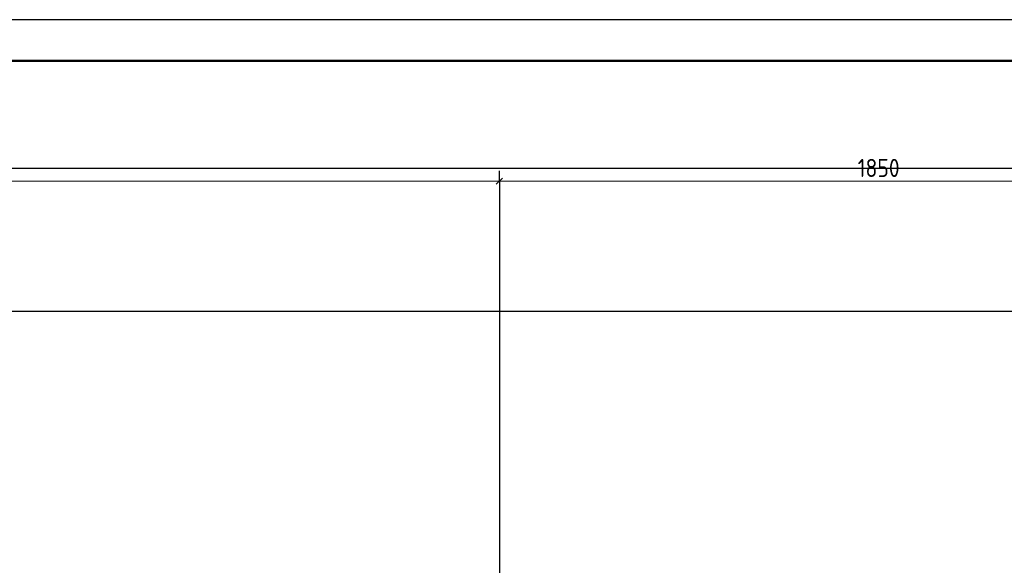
# Model space of a CAD drawing. Header units: millimetres. Extents: x 0 to 21000, y -5 to 14855.
# Tile 20 of 24: x 11004 to 16984, y 11536 to 14850. Entities that reach past the tile are written whole.
import ezdxf

# ---------------------------------------------------------------- set-up
doc = ezdxf.new("R2010")
doc.units = ezdxf.units.MM
doc.layers.add('Standard', color=7, linetype='Continuous', lineweight=25)
doc.layers.add('Размерная линия_ общее', color=7, linetype='Continuous', lineweight=13)
doc.styles.add('ISOCPEUR', font='txt')

msp = doc.modelspace()

# ---------------------------------------------------------------- linework, layer by layer
at = {"layer": 'Standard', "color": 7, "linetype": 'Continuous', "lineweight": 25, "transparency": 33554687}
msp.add_lwpolyline([(0, 0), (21000, 0), (21000, 14850), (0, 14850), (0, 0)], close=True, dxfattribs=at)
at = {"layer": 'Standard', "color": 7, "linetype": 'Continuous', "lineweight": 50, "transparency": 33554687}
msp.add_lwpolyline([(1000, 14600), (20750, 14600), (20750, 250), (1000, 250), (1000, 14600)], close=True, dxfattribs=at)
at = {"layer": 'Standard', "color": 254, "linetype": 'Continuous', "lineweight": 25, "true_color": 0xc4c4ff, "transparency": 33554687}
msp.add_lwpolyline([(1561.4, 7410.9), (20514.7, 7410.9), (20514.7, 13946.1), (1561.4, 13946.1), (1561.4, 7410.9)], dxfattribs=at)
at = {"layer": 'Размерная линия_ общее', "color": 7, "linetype": 'Continuous', "lineweight": 25, "transparency": 33554687}
msp.add_line((13898.7, 13850.8), (13936.3, 13888.3), dxfattribs=at)
at = {"layer": 'Размерная линия_ общее', "color": 253, "linetype": 'Continuous', "lineweight": -3, "true_color": 0xa0a0a0, "transparency": 33554687}
for q in [(13917.5, 13932.1), (13917.5, 13807.1), (13917.5, 9378.4)]:
    msp.add_line((13917.5, 13869.6), q, dxfattribs=at)
at = {"layer": 'Размерная линия_ общее', "color": 7, "linetype": 'Continuous', "lineweight": 13, "transparency": 33554687}
for p, q in [((6417.5, 13869.6), (13917.5, 13869.6)), ((13917.5, 13869.6), (18542.9, 13869.6))]:
    msp.add_line(p, q, dxfattribs=at)
at = {"layer": 'Размерная линия_ общее', "color": 253, "linetype": 'Continuous', "lineweight": -3, "true_color": 0xa0a0a0, "transparency": 33554687}
msp.add_lwpolyline([(17423.7, 13078.4), (7376.2, 13078.4), (7376.2, 13078.4), (6467.5, 13078.4)], dxfattribs=at)

# ---------------------------------------------------------------- texts
at = {"layer": 'Размерная линия_ общее', "color": 7, "linetype": 'Continuous', "lineweight": 25, "transparency": 33554687, "insert": (16092.7, 13894.6), "char_height": 110, "width": 333.451, "attachment_point": 7, "style": 'ISOCPEUR'}
msp.add_mtext('\\W0.87;1850', dxfattribs=at)

doc.saveas('drawing.dxf')
